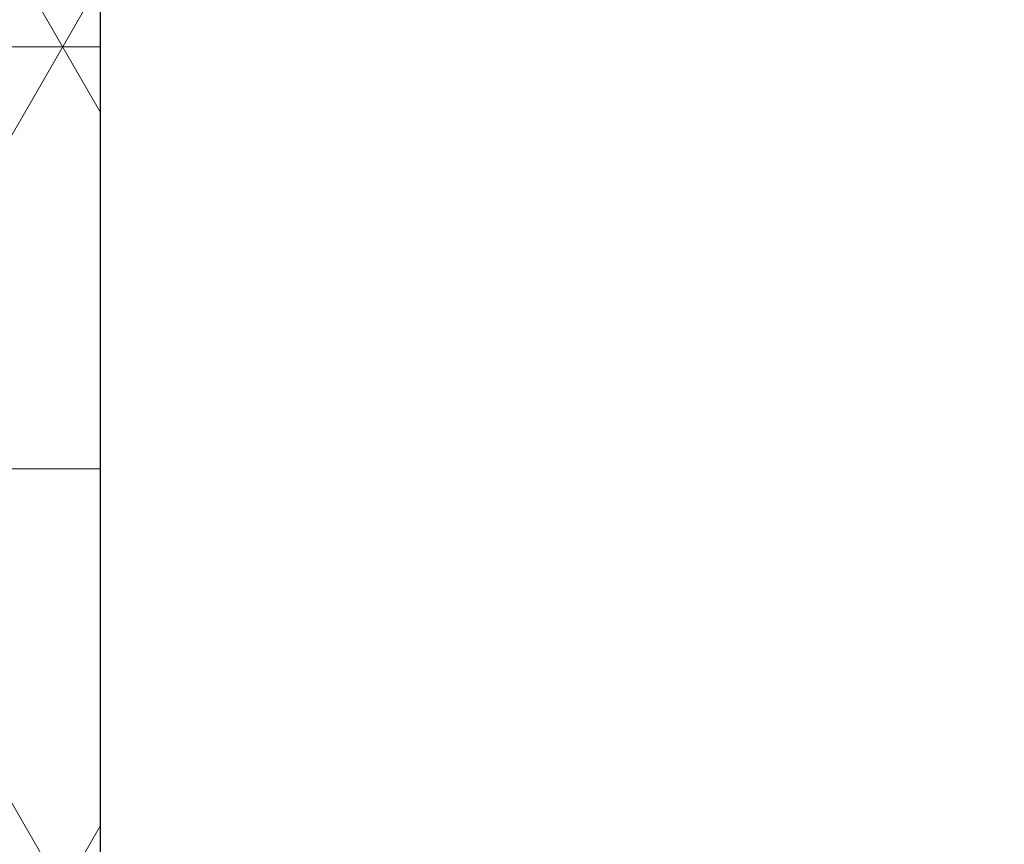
# Model space of a CAD drawing. Header units: millimetres. Extents: x 2605 to 1198744, y 17680 to 73723.
# Tile 134 of 200: x 8477 to 8551, y 52725 to 52787. Entities that reach past the tile are written whole.
import ezdxf

# ---------------------------------------------------------------- set-up
doc = ezdxf.new("R2010")
doc.units = ezdxf.units.MM

msp = doc.modelspace()

# ---------------------------------------------------------------- hatches: boundary and pattern name
at = {"lineweight": 13}
h = msp.add_hatch(dxfattribs=at)
h.set_pattern_fill('ANSI33', color=256, scale=50, style=0)
h.set_pattern_definition([(45, (-21381.03, 16915), (-224.5064, 224.5064), []), (45, (-21156.52, 16915), (-224.5064, 224.5064), [158.75, -79.375])])
h.paths.add_polyline_path([(8673.41118, 52689.15536), (8593.41118, 52689.15536), (8593.41118, 52705.15536), (8553.41118, 52705.15536), (8553.41118, 52707.15536), (8713.41118, 52707.15536), (8713.41118, 52705.15536), (8673.41118, 52705.15536)], flags=16)
edge = h.paths.add_edge_path(flags=16)
edge.add_arc((17408.41302, 53223.98242), 5, 0, 360)
edge = h.paths.add_edge_path(flags=16)
edge.add_arc((17408.41302, 53173.98242), 5, 0, 360)
edge = h.paths.add_edge_path()
edge.add_line((8483.41172, 51049.66842), (8782.03524, 51049.66842))
edge.add_line((8782.03524, 51049.66842), (8778.39869, 52658.15536))
edge.add_arc((8775.39869, 52658.15536), 3, -90, 0.0000217, ccw=False)
edge.add_line((8775.39869, 52655.15536), (8772.39869, 52655.15536))
edge.add_line((8772.39869, 52655.15536), (8772.39869, 52695.15536))
edge.add_line((8772.39869, 52695.15536), (8832.39869, 52695.15536))
edge.add_line((8832.39869, 52695.15536), (18702.41302, 52692.35747))
edge.add_line((18702.41302, 52692.35747), (18702.41302, 52699.15536))
edge.add_line((18702.41302, 52699.15536), (18802.41302, 52699.15536))
edge.add_line((18802.41302, 52699.15536), (18802.41302, 52914.15536))
edge.add_line((18802.41302, 52914.15536), (18702.41302, 52914.15536))
edge.add_line((18702.41302, 52914.15536), (18702.41302, 52924.15536))
edge.add_line((18702.41302, 52924.15536), (18802.41302, 52924.15536))
edge.add_line((18802.41302, 52924.15536), (18802.41302, 53149.15536))
edge.add_line((18802.41302, 53149.15536), (17508.41302, 53149.15536))
edge.add_line((17508.41302, 53149.15536), (17508.41302, 53249.15536))
edge.add_line((17508.41302, 53249.15536), (17308.41302, 53249.15536))
edge.add_line((17308.41302, 53249.15536), (17308.41302, 53149.15536))
edge.add_line((17308.41302, 53149.15536), (8483.41118, 53034.15536))
edge.add_line((8483.41118, 53034.15536), (8483.41118, 52684.15536))
edge.add_line((8483.41118, 52684.15536), (8483.41172, 51049.66842))
at = {"lineweight": 5}
h = msp.add_hatch(dxfattribs=at)
h.set_pattern_fill('NET3', color=0, scale=10)
h.set_pattern_definition([(0, (-16981.03, 91233.933), (0, 31.75), []), (60, (-16981.03, 91233.933), (-27.496307, 15.875), []), (120, (-16981.03, 91233.933), (-27.496307, -15.875), [])])
h.paths.add_polyline_path([(8443.41118, 51049.66842), (8483.41118, 51049.66842), (8483.41118, 53034.15536), (8443.41118, 53034.15536)])

# ---------------------------------------------------------------- linework, layer by layer
msp.add_line((8483.41118, 52684.15536), (8483.41118, 53034.15536))
msp.add_lwpolyline([(8483.41118, 51049.66842), (8483.41118, 53034.15536), (8443.41118, 53034.15536), (8443.41118, 51049.66842)])

doc.saveas('drawing.dxf')
